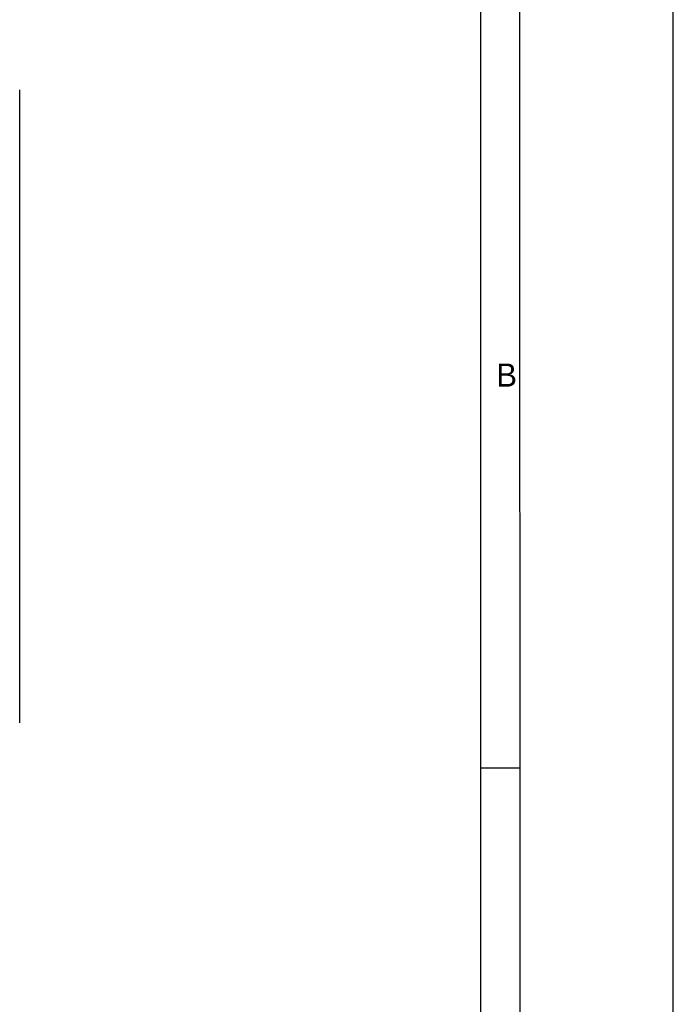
# Model space of a CAD drawing. Header units: inches. Extents: x 0 to 39, y 0 to 27.6.
# Tile 24 of 25: x 33.4 to 39, y 10.8 to 19.2. Entities that reach past the tile are written whole.
import ezdxf

# ---------------------------------------------------------------- set-up
doc = ezdxf.new("R2010")
doc.units = ezdxf.units.IN
doc.header["$LTSCALE"] = 2.143701
doc.header["$MEASUREMENT"] = 0
doc.layers.add('PRT0001-SHAPE', color=7, linetype='CONTINUOUS')
doc.layers.add('TOPRX05-FORMAT', color=7, linetype='CONTINUOUS')
doc.styles.add('TEXTSTYLE_2', font='gothic.ttf')

msp = doc.modelspace()

# ---------------------------------------------------------------- linework, layer by layer
at = {"layer": 'PRT0001-SHAPE', "color": 7, "linetype": 'CONTINUOUS'}
msp.add_line((33.402445, 13.177486), (33.402445, 18.571259), dxfattribs=at)
at = {"layer": 'TOPRX05-FORMAT', "color": 7, "linetype": 'CONTINUOUS'}
for p, q in [((38.976378, 0), (38.976378, 27.559055)), ((37.673315, 1.312336), (37.664042, 26.246719)), ((37.335958, 1.312336), (37.335958, 25.918635)), ((37.335958, 12.795276), (37.664042, 12.795276))]:
    msp.add_line(p, q, dxfattribs=at)

# ---------------------------------------------------------------- texts
at = {"layer": 'TOPRX05-FORMAT', "color": 7, "linetype": 'CONTINUOUS', "insert": (37.467192, 16.240157), "char_height": 0.19685, "width": 0.15966754, "attachment_point": 1, "line_spacing_factor": 0.9, "style": 'TEXTSTYLE_2'}
msp.add_mtext('B', dxfattribs=at)

doc.saveas('drawing.dxf')
